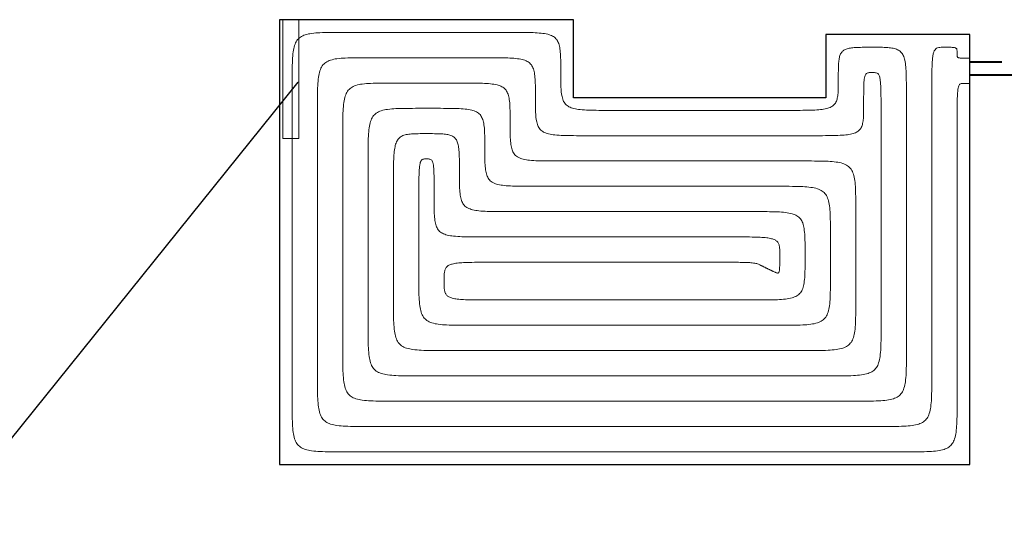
# Model space of a CAD drawing. Header units: millimetres. Extents: x 206445 to 335272, y 14092 to 100072.
# Tile 13 of 38: x 308956 to 312843, y 47021 to 48971. Entities that reach past the tile are written whole.
import ezdxf
from ezdxf import colors
from ezdxf.entities.mleader import LeaderData, LeaderLine
from ezdxf.lldxf.tags import DXFTag
from ezdxf.math import Vec2, Vec3

# ---------------------------------------------------------------- set-up
doc = ezdxf.new("R2010")
doc.units = ezdxf.units.MM
doc.linetypes.add('DASHED', pattern=[19.05, 12.7, -6.35])
for name, color, linetype, lineweight in [('__OPIS', 10, 'Continuous', 20), ('IS_Rys.pętli_o.p._Powrót', 251, 'DASH', 0), ('IS_Rys.pętli_o.p._Zasilanie', 76, 'SOLID', 0)]:
    doc.layers.add(name, color=color, linetype=linetype, lineweight=lineweight)
doc.layers.add('IS_Ogrzewanie_płaszczyznowe', color=7, linetype='SOLID', true_color=0x008000)
doc.layers.add('IS_Powrót', color=5, linetype='DASHED', lineweight=35, true_color=0x0000ff)
doc.layers.add('IS_Zasilanie', color=1, linetype='SOLID', lineweight=35, true_color=0xff0000)
doc.styles.add('STYL1', font='SIMPLEX.SHX', dxfattribs={"width": 0.8})
tags = doc.linetypes.add('DASH', pattern=[15, 10, -5]).pattern_tags.tags
tags[6:7] = [DXFTag(74, 4), DXFTag(75, 0), DXFTag(340, '0'), DXFTag(46, 0.0), DXFTag(50, 0.0), DXFTag(44, 0.0), DXFTag(45, 0.0)]
tags[4:5] = [DXFTag(74, 4), DXFTag(75, 0), DXFTag(340, '0'), DXFTag(46, 0.0), DXFTag(50, 0.0), DXFTag(44, 0.0), DXFTag(45, 0.0)]
tags = doc.linetypes.add('SOLID', pattern=[10, 10, 0]).pattern_tags.tags
tags[6:7] = [DXFTag(74, 4), DXFTag(75, 0), DXFTag(340, '0'), DXFTag(46, 0.0), DXFTag(50, 0.0), DXFTag(44, 0.0), DXFTag(45, 0.0)]
tags[4:5] = [DXFTag(74, 4), DXFTag(75, 0), DXFTag(340, '0'), DXFTag(46, 0.0), DXFTag(50, 0.0), DXFTag(44, 0.0), DXFTag(45, 0.0)]

msp = doc.modelspace()

# ---------------------------------------------------------------- linework, layer by layer
at = {"layer": '__OPIS'}
msp.add_lwpolyline([(309995, 48971.3), (310057.6, 48971.3), (310057.6, 48501.4), (309995, 48501.4)], close=True, dxfattribs=at)
at = {"layer": 'IS_Ogrzewanie_płaszczyznowe'}
for p, q in [((309981.4, 48971), (309981.4, 47213.8)), ((311141.9, 48971), (309981.4, 48971)), ((311141.9, 48662.9), (311141.9, 48971)), ((312706.7, 48912.3), (312137.9, 48912.3)), ((312137.9, 48912.3), (312137.9, 48662.9)), ((312706.7, 47213.8), (312706.7, 48912.3)), ((312137.9, 48662.9), (311141.9, 48662.9)), ((309981.4, 47213.8), (312706.7, 47213.8))]:
    msp.add_line(p, q, dxfattribs=at)
at = {"layer": 'IS_Powrót', "color": 4, "lineweight": 40, "ltscale": 10}
msp.add_line((312706.7, 48804.5), (313049.2, 48804.5), dxfattribs=at)
at = {"layer": 'IS_Rys.pętli_o.p._Powrót', "ltscale": 10}
for points, knots in [([(310031.4, 48721), (310031.4, 48737.6), (310031.4, 48767.7), (310032.1, 48808.8), (310034.6, 48841.9), (310039.6, 48868.1), (310048.8, 48888.7), (310063.6, 48903.6), (310084.2, 48912.7), (310110.5, 48917.8), (310143.6, 48920.2), (310184.6, 48921), (310214.8, 48921), (310231.4, 48921)], [0, 0, 0, 0, 4.973727, 9.047211, 12.320392, 14.919985, 17.03704, 18.970826, 21.087881, 23.687474, 26.960655, 31.034139, 36.007866, 36.007866, 36.007866, 36.007866]), ([(310231.4, 48921), (310236.5, 48921), (310255.7, 48921), (310295.9, 48921), (310356.9, 48921), (310432.9, 48921), (310517.7, 48921), (310605.6, 48921), (310690.4, 48921), (310766.4, 48921), (310827.4, 48921), (310867.6, 48921), (310886.8, 48921), (310891.9, 48921)], [0, 0, 0, 0, 1.538494, 5.756947, 12.059811, 19.85154, 28.536589, 37.519411, 46.20446, 53.996189, 60.299053, 64.517506, 66.056, 66.056, 66.056, 66.056]), ([(310891.9, 48921), (310908.5, 48921), (310938.7, 48921), (310979.7, 48920.4), (311012.7, 48918.5), (311038.8, 48914.7), (311059, 48907.9), (311074, 48896.7), (311083.6, 48880.7), (311088.7, 48860.2), (311091.2, 48834.6), (311092, 48802.9), (311091.9, 48779.7), (311091.9, 48766.9)], [0, 0, 0, 0, 4.973717, 9.046649, 12.314761, 14.890053, 16.924781, 18.650716, 20.382866, 22.41617, 24.94366, 28.081674, 31.912325, 31.912325, 31.912325, 31.912325]), ([(312187.9, 48737.6), (312187.9, 48747.9), (312187.8, 48766.7), (312188.4, 48792.3), (312190, 48813), (312193.4, 48829.4), (312199.6, 48842.3), (312209.7, 48851.5), (312223.5, 48857.2), (312241.1, 48860.3), (312263.3, 48861.8), (312290.9, 48862.3), (312311.2, 48862.3), (312322.3, 48862.3)], [0, 0, 0, 0, 3.100997, 5.64085, 7.682856, 9.309643, 10.649505, 11.903144, 13.307426, 15.049217, 17.248198, 19.986165, 23.329378, 23.329378, 23.329378, 23.329378]), ([(312322.3, 48862.3), (312333.4, 48862.3), (312353.7, 48862.3), (312381.4, 48861.6), (312403.7, 48859.1), (312421.8, 48853.8), (312435.9, 48844.1), (312445.4, 48829.1), (312451.2, 48809), (312454.6, 48783.1), (312456.2, 48750.1), (312456.7, 48709), (312456.7, 48678.9), (312456.7, 48662.3)], [0, 0, 0, 0, 3.343233, 6.082435, 8.292717, 10.087929, 11.664501, 13.312093, 15.317426, 17.884221, 21.15057, 25.22331, 30.197024, 30.197024, 30.197024, 30.197024]), ([(311091.9, 48766.9), (311091.9, 48754.2), (311091.9, 48730.9), (311092.7, 48699.3), (311095.1, 48673.7), (311100.3, 48653.2), (311109.8, 48637.1), (311124.9, 48626), (311145.1, 48619.2), (311171.1, 48615.3), (311204.2, 48613.5), (311245.2, 48612.9), (311275.4, 48612.9), (311291.9, 48612.9)], [0, 0, 0, 0, 3.830652, 6.968665, 9.496156, 11.52946, 13.26161, 14.987544, 17.022272, 19.597564, 22.865676, 26.938608, 31.912325, 31.912325, 31.912325, 31.912325]), ([(310031.4, 47463.8), (310031.4, 47473.6), (310031.4, 47510.1), (310031.4, 47586.6), (310031.4, 47702.8), (310031.4, 47847.3), (310031.4, 48008.8), (310031.4, 48176), (310031.4, 48337.5), (310031.4, 48482), (310031.4, 48598.2), (310031.4, 48674.7), (310031.4, 48711.2), (310031.4, 48721)], [0, 0, 0, 0, 2.927974, 10.956292, 22.951542, 37.780316, 54.309204, 71.404796, 87.933684, 102.762458, 114.757708, 122.786026, 125.714, 125.714, 125.714, 125.714]), ([(310231.4, 48521), (310231.4, 48537.6), (310231.4, 48567.7), (310232.1, 48608.8), (310234.6, 48641.9), (310239.6, 48668.1), (310248.8, 48688.7), (310263.6, 48703.6), (310284.2, 48712.7), (310310.5, 48717.8), (310343.6, 48720.2), (310384.6, 48721), (310414.8, 48721), (310431.4, 48721)], [0, 0, 0, 0, 4.973727, 9.047211, 12.320392, 14.919985, 17.03704, 18.970826, 21.087881, 23.687474, 26.960655, 31.034139, 36.007866, 36.007866, 36.007866, 36.007866]), ([(310431.4, 48721), (310433.4, 48721), (310441, 48721), (310456.8, 48721), (310480.9, 48721), (310510.9, 48721), (310544.3, 48721), (310579, 48721), (310612.5, 48721), (310642.4, 48721), (310666.5, 48721), (310682.3, 48721), (310689.9, 48721), (310691.9, 48721)], [0, 0, 0, 0, 0.606864, 2.270846, 4.757031, 7.830503, 11.256349, 14.799651, 18.225497, 21.298969, 23.785154, 25.449136, 26.056, 26.056, 26.056, 26.056]), ([(310691.9, 48721), (310708.5, 48721), (310738.7, 48721), (310779.7, 48720.4), (310812.7, 48718.5), (310838.8, 48714.7), (310859, 48707.9), (310874, 48696.7), (310883.6, 48680.7), (310888.7, 48660.2), (310891.2, 48634.6), (310892, 48602.9), (310891.9, 48579.7), (310891.9, 48566.9)], [0, 0, 0, 0, 4.973717, 9.046649, 12.314761, 14.890053, 16.924781, 18.650716, 20.382866, 22.41617, 24.94366, 28.081674, 31.912325, 31.912325, 31.912325, 31.912325]), ([(311987.9, 48612.9), (312004.4, 48612.9), (312034.6, 48612.9), (312075.6, 48613.4), (312108.6, 48614.9), (312134.5, 48618), (312154.5, 48623.4), (312169.5, 48632.1), (312179.3, 48645.2), (312184.7, 48662), (312187.1, 48682.8), (312187.9, 48708.5), (312187.9, 48727.3), (312187.9, 48737.6)], [0, 0, 0, 0, 4.973713, 9.046367, 12.311928, 14.874921, 16.866993, 18.478383, 19.980313, 21.658371, 23.711289, 26.252336, 29.353353, 29.353353, 29.353353, 29.353353]), ([(312681.7, 48719.5), (312679.7, 48719.5), (312675.9, 48719.5), (312670.4, 48718.7), (312665.7, 48715.4), (312662.5, 48709), (312660.3, 48699.3), (312658.8, 48685.2), (312657.7, 48665.8), (312657.1, 48640.1), (312656.8, 48607.2), (312656.7, 48566.2), (312656.7, 48536.1), (312656.7, 48519.5)], [0, 0, 0, 0, 0.621895, 1.141664, 1.639297, 2.279506, 3.226642, 4.604676, 6.516452, 9.056847, 12.317749, 16.389896, 21.3636, 21.3636, 21.3636, 21.3636]), ([(312706.7, 48719.5), (312706.5, 48719.5), (312705.8, 48719.5), (312704.3, 48719.5), (312702, 48719.5), (312699.1, 48719.5), (312695.9, 48719.5), (312692.6, 48719.5), (312689.4, 48719.5), (312686.5, 48719.5), (312684.2, 48719.5), (312682.7, 48719.5), (312681.9, 48719.5), (312681.7, 48719.5)], [0, 0, 0, 0, 0.058227, 0.217881, 0.456424, 0.751315, 1.080015, 1.419985, 1.748685, 2.043576, 2.282119, 2.441773, 2.5, 2.5, 2.5, 2.5]), ([(312456.7, 48662.3), (312456.7, 48654.5), (312456.7, 48625.5), (312456.7, 48564.8), (312456.7, 48472.5), (312456.7, 48357.7), (312456.7, 48229.5), (312456.7, 48096.7), (312456.7, 47968.4), (312456.7, 47853.6), (312456.7, 47761.4), (312456.7, 47700.6), (312456.7, 47671.6), (312456.7, 47663.8)], [0, 0, 0, 0, 2.325489, 8.70183, 18.228834, 30.006311, 43.134072, 56.711928, 69.839689, 81.617166, 91.14417, 97.520511, 99.846, 99.846, 99.846, 99.846]), ([(311291.9, 48612.9), (311297.3, 48612.9), (311317.6, 48612.9), (311359.9, 48612.9), (311424.2, 48612.9), (311504.2, 48612.9), (311593.6, 48612.9), (311686.2, 48612.9), (311775.6, 48612.9), (311855.6, 48612.9), (311919.9, 48612.9), (311962.2, 48612.9), (311982.5, 48612.9), (311987.9, 48612.9)], [0, 0, 0, 0, 1.620874, 6.065205, 12.705559, 20.9145, 30.064594, 39.528406, 48.6785, 56.887441, 63.527795, 67.972126, 69.593, 69.593, 69.593, 69.593]), ([(310891.9, 48566.9), (310891.9, 48554.2), (310891.9, 48530.9), (310892.7, 48499.3), (310895.1, 48473.7), (310900.3, 48453.2), (310909.8, 48437.1), (310924.9, 48426), (310945.1, 48419.2), (310971.1, 48415.3), (311004.2, 48413.5), (311045.2, 48412.9), (311075.4, 48412.9), (311091.9, 48412.9)], [0, 0, 0, 0, 3.830652, 6.968665, 9.496156, 11.52946, 13.26161, 14.987544, 17.022272, 19.597564, 22.865676, 26.938608, 31.912325, 31.912325, 31.912325, 31.912325]), ([(310231.4, 47663.8), (310231.4, 47670.5), (310231.4, 47695.4), (310231.4, 47747.6), (310231.4, 47826.8), (310231.4, 47925.3), (310231.4, 48035.4), (310231.4, 48149.4), (310231.4, 48259.5), (310231.4, 48358), (310231.4, 48437.3), (310231.4, 48489.4), (310231.4, 48514.3), (310231.4, 48521)], [0, 0, 0, 0, 1.996344, 7.470191, 15.648762, 25.759279, 37.028963, 48.685037, 59.954721, 70.065238, 78.243809, 83.717656, 85.714, 85.714, 85.714, 85.714]), ([(310431.4, 48321), (310431.4, 48337.6), (310431.4, 48367.7), (310431.9, 48408.7), (310433.4, 48441.7), (310436.7, 48467.7), (310442.3, 48487.7), (310451.5, 48502.7), (310465.2, 48512.5), (310482.7, 48517.8), (310504.4, 48520.2), (310531.2, 48521), (310550.9, 48521), (310561.7, 48521)], [0, 0, 0, 0, 4.973714, 9.046416, 12.312422, 14.87756, 16.877125, 18.50904, 20.053527, 21.798653, 23.941779, 26.596446, 29.836352, 29.836352, 29.836352, 29.836352]), ([(310561.7, 48521), (310572.5, 48521), (310592.1, 48521), (310618.9, 48520.4), (310640.5, 48518.5), (310657.7, 48514.6), (310671.2, 48507.3), (310680.8, 48495.8), (310686.6, 48480.1), (310689.9, 48460), (310691.5, 48434.6), (310691.9, 48402.9), (310691.9, 48379.7), (310691.9, 48366.9)], [0, 0, 0, 0, 3.239891, 5.893711, 8.029086, 9.737802, 11.167361, 12.546661, 14.133066, 16.12213, 18.640321, 21.77732, 25.607955, 25.607955, 25.607955, 25.607955]), ([(312656.7, 48519.5), (312656.7, 48511.3), (312656.7, 48480.6), (312656.7, 48416.4), (312656.7, 48318.8), (312656.7, 48197.5), (312656.7, 48061.8), (312656.7, 47921.5), (312656.7, 47785.8), (312656.7, 47664.5), (312656.7, 47566.9), (312656.7, 47502.7), (312656.7, 47472), (312656.7, 47463.8)], [0, 0, 0, 0, 2.458666, 9.200168, 19.272766, 31.724718, 45.604282, 59.959718, 73.839282, 86.291234, 96.363832, 103.105334, 105.564, 105.564, 105.564, 105.564]), ([(311091.9, 48412.9), (311099.4, 48412.9), (311127.5, 48412.9), (311186.2, 48412.9), (311275.3, 48412.9), (311386.2, 48412.9), (311510.2, 48412.9), (311638.5, 48412.9), (311762.4, 48412.9), (311873.3, 48412.9), (311962.5, 48412.9), (312021.2, 48412.9), (312049.2, 48412.9), (312056.7, 48412.9)], [0, 0, 0, 0, 2.247092, 8.408475, 17.614305, 28.994741, 41.67994, 54.80006, 67.485259, 78.865695, 88.071525, 94.232908, 96.48, 96.48, 96.48, 96.48]), ([(312056.7, 48412.9), (312073.3, 48412.9), (312103.5, 48412.9), (312144.5, 48412.2), (312177.6, 48409.7), (312203.9, 48404.6), (312224.5, 48395.5), (312239.4, 48380.6), (312248.5, 48360.1), (312253.6, 48333.8), (312256, 48300.7), (312256.8, 48259.6), (312256.7, 48229.5), (312256.7, 48212.9)], [0, 0, 0, 0, 4.973727, 9.047211, 12.320392, 14.919985, 17.03704, 18.970826, 21.087881, 23.687474, 26.960655, 31.034139, 36.007866, 36.007866, 36.007866, 36.007866]), ([(310691.9, 48366.9), (310691.9, 48354.2), (310691.9, 48330.9), (310692.7, 48299.3), (310695.1, 48273.7), (310700.3, 48253.2), (310709.8, 48237.1), (310724.9, 48226), (310745.1, 48219.2), (310771.1, 48215.3), (310804.2, 48213.5), (310845.2, 48212.9), (310875.4, 48212.9), (310891.9, 48212.9)], [0, 0, 0, 0, 3.830652, 6.968665, 9.496156, 11.52946, 13.26161, 14.987544, 17.022272, 19.597564, 22.865676, 26.938608, 31.912325, 31.912325, 31.912325, 31.912325]), ([(310431.4, 47863.8), (310431.4, 47867.4), (310431.4, 47880.7), (310431.4, 47908.5), (310431.4, 47950.7), (310431.4, 48003.3), (310431.4, 48062), (310431.4, 48122.8), (310431.4, 48181.5), (310431.4, 48234.1), (310431.4, 48276.3), (310431.4, 48304.1), (310431.4, 48317.4), (310431.4, 48321)], [0, 0, 0, 0, 1.064714, 3.98409, 8.345982, 13.738242, 19.748723, 25.965277, 31.975758, 37.368018, 41.72991, 44.649286, 45.714, 45.714, 45.714, 45.714]), ([(310891.9, 48212.9), (310899.4, 48212.9), (310927.5, 48212.9), (310986.2, 48212.9), (311075.3, 48212.9), (311186.2, 48212.9), (311310.2, 48212.9), (311438.5, 48212.9), (311562.4, 48212.9), (311673.3, 48212.9), (311762.5, 48212.9), (311821.2, 48212.9), (311849.2, 48212.9), (311856.7, 48212.9)], [0, 0, 0, 0, 2.247092, 8.408475, 17.614305, 28.994741, 41.67994, 54.80006, 67.485259, 78.865695, 88.071525, 94.232908, 96.48, 96.48, 96.48, 96.48]), ([(311856.7, 48212.9), (311873.3, 48212.9), (311903.5, 48212.9), (311944.5, 48212.3), (311977.6, 48210.1), (312003.7, 48205.7), (312024.1, 48197.9), (312039.1, 48185.1), (312048.4, 48167), (312053.5, 48143.9), (312056, 48115), (312056.8, 48079.2), (312056.7, 48052.8), (312056.7, 48038.4)], [0, 0, 0, 0, 4.973721, 9.046882, 12.317093, 14.902471, 16.971673, 18.786529, 20.687473, 22.972259, 25.832082, 29.387281, 33.727734, 33.727734, 33.727734, 33.727734]), ([(312256.7, 48212.9), (312256.7, 48210.2), (312256.7, 48200.1), (312256.7, 48178.8), (312256.7, 48146.6), (312256.7, 48106.4), (312256.7, 48061.6), (312256.7, 48015.2), (312256.7, 47970.3), (312256.7, 47930.2), (312256.7, 47897.9), (312256.7, 47876.7), (312256.7, 47866.5), (312256.7, 47863.8)], [0, 0, 0, 0, 0.813011, 3.042233, 6.372953, 10.490458, 15.080034, 19.826966, 24.416542, 28.534047, 31.864767, 34.093989, 34.907, 34.907, 34.907, 34.907]), ([(310631.4, 47938.4), (310631.4, 47944.5), (310631.3, 47955.8), (310632.1, 47971.2), (310634.7, 47983.9), (310640.5, 47994.4), (310650.8, 48001.9), (310665.3, 48006.7), (310684.9, 48009.9), (310710.7, 48011.7), (310743.6, 48012.6), (310784.6, 48012.9), (310814.8, 48012.9), (310831.4, 48012.9)], [0, 0, 0, 0, 1.853636, 3.374856, 4.623128, 5.720741, 6.880894, 8.340157, 10.278829, 12.826711, 16.089153, 20.161468, 25.135175, 25.135175, 25.135175, 25.135175]), ([(310831.4, 48012.9), (310837.8, 48012.9), (310861.8, 48012.9), (310912, 48012.9), (310988.3, 48012.9), (311083.1, 48012.9), (311189.2, 48012.9), (311298.9, 48012.9), (311405, 48012.9), (311499.8, 48012.9), (311576.1, 48012.9), (311626.3, 48012.9), (311650.3, 48012.9), (311656.7, 48012.9)], [0, 0, 0, 0, 1.922326, 7.19322, 15.068556, 24.804207, 35.656048, 46.879952, 57.731793, 67.467444, 75.34278, 80.613674, 82.536, 82.536, 82.536, 82.536]), ([(311656.7, 48012.9), (311673.3, 48012.9), (311703.5, 48012.9), (311744.7, 48012.9), (311778, 48012.7), (311804.4, 48012.4), (311825, 48011.9), (311840.8, 48011.1), (311852.7, 48010), (311861.8, 48008.5), (311869.1, 48006.4), (311875.5, 48003.7), (311879.6, 48001.7), (311881.7, 48000.6)], [0, 0, 0, 0, 4.975582, 9.060862, 12.357302, 14.966465, 16.990162, 18.530763, 19.691825, 20.57901, 21.300378, 21.963423, 22.669473, 22.669473, 22.669473, 22.669473]), ([(312056.7, 48038.4), (312056.7, 48023.9), (312056.8, 47997.6), (312056, 47961.7), (312053.5, 47932.8), (312048.4, 47909.8), (312039.1, 47891.6), (312024.1, 47878.8), (312003.7, 47871), (311977.6, 47866.6), (311944.5, 47864.5), (311903.5, 47863.8), (311873.3, 47863.8), (311856.7, 47863.8)], [0, 0, 0, 0, 4.340453, 7.895652, 10.755476, 13.040261, 14.941205, 16.756062, 18.825263, 21.410641, 24.680852, 28.754013, 33.727734, 33.727734, 33.727734, 33.727734]), ([(311881.7, 48000.6), (311881.9, 48000.5), (311882.7, 48000.2), (311884.2, 47999.4), (311886.5, 47998.3), (311889.4, 47996.9), (311892.6, 47995.3), (311895.9, 47993.7), (311899.1, 47992.1), (311902, 47990.7), (311904.3, 47989.6), (311905.8, 47988.8), (311906.5, 47988.5), (311906.7, 47988.4)], [0, 0, 0, 0, 0.064859, 0.242699, 0.508413, 0.836894, 1.203035, 1.58173, 1.947871, 2.276352, 2.542066, 2.719906, 2.784765, 2.784765, 2.784765, 2.784765]), ([(310831.4, 47863.8), (310814.8, 47863.8), (310784.6, 47863.8), (310743.6, 47864.1), (310710.7, 47865), (310684.9, 47866.9), (310665.3, 47870), (310650.8, 47874.8), (310640.5, 47882.3), (310634.7, 47892.8), (310632.1, 47905.5), (310631.3, 47920.9), (310631.4, 47932.2), (310631.4, 47938.4)], [0, 0, 0, 0, 4.973707, 9.046022, 12.308464, 14.856346, 16.795018, 18.254281, 19.414434, 20.512047, 21.760319, 23.281539, 25.135175, 25.135175, 25.135175, 25.135175]), ([(310631.4, 47663.8), (310614.8, 47663.8), (310584.6, 47663.8), (310543.6, 47664.6), (310510.5, 47667), (310484.2, 47672.1), (310463.6, 47681.2), (310448.8, 47696.1), (310439.6, 47716.7), (310434.6, 47742.9), (310432.1, 47776), (310431.4, 47817.1), (310431.4, 47847.3), (310431.4, 47863.8)], [0, 0, 0, 0, 4.973727, 9.047211, 12.320392, 14.919985, 17.03704, 18.970826, 21.087881, 23.687474, 26.960655, 31.034139, 36.007866, 36.007866, 36.007866, 36.007866]), ([(311856.7, 47863.8), (311848.8, 47863.8), (311819, 47863.8), (311756.6, 47863.8), (311661.8, 47863.8), (311544, 47863.8), (311412.2, 47863.8), (311275.9, 47863.8), (311144.1, 47863.8), (311026.3, 47863.8), (310931.5, 47863.8), (310869.1, 47863.8), (310839.3, 47863.8), (310831.4, 47863.8)], [0, 0, 0, 0, 2.388141, 8.93627, 18.719946, 30.814726, 44.296168, 58.239832, 71.721274, 83.816054, 93.59973, 100.147859, 102.536, 102.536, 102.536, 102.536]), ([(312256.7, 47863.8), (312256.7, 47847.3), (312256.8, 47817.1), (312256, 47776), (312253.6, 47742.9), (312248.5, 47716.7), (312239.4, 47696.1), (312224.5, 47681.2), (312203.9, 47672.1), (312177.6, 47667), (312144.5, 47664.6), (312103.5, 47663.8), (312073.3, 47663.8), (312056.7, 47663.8)], [0, 0, 0, 0, 4.973727, 9.047211, 12.320392, 14.919985, 17.03704, 18.970826, 21.087881, 23.687474, 26.960655, 31.034139, 36.007866, 36.007866, 36.007866, 36.007866]), ([(310431.4, 47463.8), (310414.8, 47463.8), (310384.6, 47463.8), (310343.6, 47464.6), (310310.5, 47467), (310284.2, 47472.1), (310263.6, 47481.2), (310248.8, 47496.1), (310239.6, 47516.7), (310234.6, 47542.9), (310232.1, 47576), (310231.4, 47617.1), (310231.4, 47647.3), (310231.4, 47663.8)], [0, 0, 0, 0, 4.973727, 9.047211, 12.320392, 14.919985, 17.03704, 18.970826, 21.087881, 23.687474, 26.960655, 31.034139, 36.007866, 36.007866, 36.007866, 36.007866]), ([(312056.7, 47663.8), (312045.7, 47663.8), (312004.3, 47663.8), (311917.5, 47663.8), (311785.8, 47663.8), (311622, 47663.8), (311438.8, 47663.8), (311249.3, 47663.8), (311066.2, 47663.8), (310902.3, 47663.8), (310770.6, 47663.8), (310683.8, 47663.8), (310642.4, 47663.8), (310631.4, 47663.8)], [0, 0, 0, 0, 3.319772, 12.422371, 26.022726, 42.835763, 61.576409, 80.959591, 99.700237, 116.513274, 130.113629, 139.216228, 142.536, 142.536, 142.536, 142.536]), ([(312456.7, 47663.8), (312456.7, 47647.3), (312456.8, 47617.1), (312456, 47576), (312453.6, 47542.9), (312448.5, 47516.7), (312439.4, 47496.1), (312424.5, 47481.2), (312403.9, 47472.1), (312377.6, 47467), (312344.5, 47464.6), (312303.5, 47463.8), (312273.3, 47463.8), (312256.7, 47463.8)], [0, 0, 0, 0, 4.973727, 9.047211, 12.320392, 14.919985, 17.03704, 18.970826, 21.087881, 23.687474, 26.960655, 31.034139, 36.007866, 36.007866, 36.007866, 36.007866]), ([(310231.4, 47263.8), (310214.8, 47263.8), (310184.6, 47263.8), (310143.6, 47264.6), (310110.5, 47267), (310084.2, 47272.1), (310063.6, 47281.2), (310048.8, 47296.1), (310039.6, 47316.7), (310034.6, 47342.9), (310032.1, 47376), (310031.4, 47417.1), (310031.4, 47447.3), (310031.4, 47463.8)], [0, 0, 0, 0, 4.973727, 9.047211, 12.320392, 14.919985, 17.03704, 18.970826, 21.087881, 23.687474, 26.960655, 31.034139, 36.007866, 36.007866, 36.007866, 36.007866]), ([(312256.7, 47463.8), (312242.6, 47463.8), (312189.5, 47463.8), (312078.4, 47463.8), (311909.8, 47463.8), (311699.9, 47463.8), (311465.4, 47463.8), (311222.7, 47463.8), (310988.2, 47463.8), (310778.3, 47463.8), (310609.7, 47463.8), (310498.6, 47463.8), (310445.5, 47463.8), (310431.4, 47463.8)], [0, 0, 0, 0, 4.251402, 15.908472, 33.325506, 54.856799, 78.856649, 103.679351, 127.679201, 149.210494, 166.627528, 178.284598, 182.536, 182.536, 182.536, 182.536]), ([(312656.7, 47463.8), (312656.7, 47447.3), (312656.8, 47417.1), (312656, 47376), (312653.6, 47342.9), (312648.5, 47316.7), (312639.4, 47296.1), (312624.5, 47281.2), (312603.9, 47272.1), (312577.6, 47267), (312544.5, 47264.6), (312503.5, 47263.8), (312473.3, 47263.8), (312456.7, 47263.8)], [0, 0, 0, 0, 4.973727, 9.047211, 12.320392, 14.919985, 17.03704, 18.970826, 21.087881, 23.687474, 26.960655, 31.034139, 36.007866, 36.007866, 36.007866, 36.007866]), ([(312456.7, 47263.8), (312439.5, 47263.8), (312374.8, 47263.8), (312239.4, 47263.8), (312033.7, 47263.8), (311777.9, 47263.8), (311492, 47263.8), (311196.1, 47263.8), (310910.2, 47263.8), (310654.4, 47263.8), (310448.7, 47263.8), (310313.3, 47263.8), (310248.6, 47263.8), (310231.4, 47263.8)], [0, 0, 0, 0, 5.183032, 19.394573, 40.628285, 66.877836, 96.13689, 126.39911, 155.658164, 181.907715, 203.141427, 217.352968, 222.536, 222.536, 222.536, 222.536])]:
    msp.add_open_spline(points, degree=3, knots=knots, dxfattribs=at)
at = {"layer": 'IS_Rys.pętli_o.p._Zasilanie', "ltscale": 10}
for points, knots in [([(312606.7, 48862.3), (312602.6, 48862.3), (312595, 48862.3), (312584.6, 48861.5), (312575.7, 48858.8), (312568.7, 48852.5), (312564, 48842.4), (312560.8, 48828.2), (312558.8, 48808.7), (312557.5, 48783), (312556.9, 48750), (312556.7, 48709), (312556.7, 48678.9), (312556.7, 48662.3)], [0, 0, 0, 0, 1.243517, 2.266968, 3.130694, 3.974586, 5.007917, 6.417394, 8.339442, 10.882687, 14.144174, 18.216386, 23.190091, 23.190091, 23.190091, 23.190091]), ([(312656.7, 48840.9), (312656.7, 48842.7), (312656.7, 48845.9), (312656.5, 48850.3), (312655.9, 48853.9), (312654.5, 48856.9), (312651.9, 48859.1), (312648.3, 48860.5), (312643.4, 48861.4), (312636.9, 48862), (312628.7, 48862.2), (312618.4, 48862.3), (312610.9, 48862.3), (312606.7, 48862.3)], [0, 0, 0, 0, 0.532448, 0.969162, 1.325443, 1.630763, 1.937754, 2.309624, 2.796695, 3.434339, 4.250089, 5.268183, 6.51161, 6.51161, 6.51161, 6.51161]), ([(312681.7, 48819.5), (312679.7, 48819.5), (312675.9, 48819.5), (312670.8, 48819.6), (312666.6, 48819.8), (312663.4, 48820.4), (312660.8, 48821.3), (312658.9, 48822.9), (312657.8, 48825.1), (312657.1, 48827.9), (312656.8, 48831.5), (312656.7, 48835.9), (312656.7, 48839.1), (312656.7, 48840.9)], [0, 0, 0, 0, 0.621715, 1.130855, 1.539588, 1.86255, 2.120485, 2.345523, 2.579747, 2.860337, 3.211215, 3.647335, 4.179773, 4.179773, 4.179773, 4.179773]), ([(310131.4, 48621), (310131.4, 48637.6), (310131.4, 48667.7), (310132.1, 48708.8), (310134.6, 48741.9), (310139.6, 48768.1), (310148.8, 48788.7), (310163.6, 48803.6), (310184.2, 48812.7), (310210.5, 48817.8), (310243.6, 48820.2), (310284.6, 48821), (310314.8, 48821), (310331.4, 48821)], [0, 0, 0, 0, 4.973727, 9.047211, 12.320392, 14.919985, 17.03704, 18.970826, 21.087881, 23.687474, 26.960655, 31.034139, 36.007866, 36.007866, 36.007866, 36.007866]), ([(310331.4, 48821), (310334.9, 48821), (310348.3, 48821), (310376.4, 48821), (310418.9, 48821), (310471.9, 48821), (310531, 48821), (310592.3, 48821), (310651.4, 48821), (310704.4, 48821), (310746.9, 48821), (310775, 48821), (310788.4, 48821), (310791.9, 48821)], [0, 0, 0, 0, 1.072679, 4.013896, 8.408421, 13.841022, 19.896469, 26.159531, 32.214978, 37.647579, 42.042104, 44.983321, 46.056, 46.056, 46.056, 46.056]), ([(310791.9, 48821), (310808.5, 48821), (310838.7, 48821), (310879.7, 48820.4), (310912.7, 48818.5), (310938.8, 48814.7), (310959, 48807.9), (310974, 48796.7), (310983.6, 48780.7), (310988.7, 48760.2), (310991.2, 48734.6), (310992, 48702.9), (310991.9, 48679.7), (310991.9, 48666.9)], [0, 0, 0, 0, 4.973717, 9.046649, 12.314761, 14.890053, 16.924781, 18.650716, 20.382866, 22.41617, 24.94366, 28.081674, 31.912325, 31.912325, 31.912325, 31.912325]), ([(312706.7, 48819.5), (312706.5, 48819.5), (312705.8, 48819.5), (312704.3, 48819.5), (312702, 48819.5), (312699.1, 48819.5), (312695.9, 48819.5), (312692.6, 48819.5), (312689.4, 48819.5), (312686.5, 48819.5), (312684.2, 48819.5), (312682.7, 48819.5), (312681.9, 48819.5), (312681.7, 48819.5)], [0, 0, 0, 0, 0.058227, 0.217881, 0.456424, 0.751315, 1.080015, 1.419985, 1.748685, 2.043576, 2.282119, 2.441773, 2.5, 2.5, 2.5, 2.5]), ([(312287.9, 48637.6), (312287.9, 48647.9), (312287.9, 48666.7), (312288, 48692.3), (312288.4, 48712.8), (312289.3, 48728.9), (312290.7, 48741.1), (312292.9, 48750), (312296.2, 48756.3), (312301, 48760.2), (312307.1, 48761.8), (312314.2, 48762.3), (312319.4, 48762.3), (312322.3, 48762.3)], [0, 0, 0, 0, 3.100981, 5.639915, 7.673478, 9.259649, 10.459871, 11.344317, 12.003518, 12.561483, 13.150439, 13.854617, 14.711016, 14.711016, 14.711016, 14.711016]), ([(312322.3, 48762.3), (312325.2, 48762.3), (312330.4, 48762.3), (312337.7, 48761.5), (312344.1, 48758.5), (312348.7, 48752.1), (312351.8, 48742.2), (312353.9, 48728.1), (312355.3, 48708.7), (312356.2, 48683), (312356.6, 48650), (312356.7, 48609), (312356.7, 48578.9), (312356.7, 48562.3)], [0, 0, 0, 0, 0.856479, 1.565444, 2.19528, 2.902581, 3.876296, 5.263808, 7.178662, 9.71991, 12.980987, 17.053153, 22.026858, 22.026858, 22.026858, 22.026858]), ([(310991.9, 48666.9), (310991.9, 48654.2), (310991.9, 48630.9), (310992.7, 48599.3), (310995.1, 48573.7), (311000.3, 48553.2), (311009.8, 48537.1), (311024.9, 48526), (311045.1, 48519.2), (311071.1, 48515.3), (311104.2, 48513.5), (311145.2, 48512.9), (311175.4, 48512.9), (311191.9, 48512.9)], [0, 0, 0, 0, 3.830652, 6.968665, 9.496156, 11.52946, 13.26161, 14.987544, 17.022272, 19.597564, 22.865676, 26.938608, 31.912325, 31.912325, 31.912325, 31.912325]), ([(312087.9, 48512.9), (312104.4, 48512.9), (312134.6, 48512.9), (312175.6, 48513.4), (312208.6, 48514.9), (312234.5, 48518), (312254.5, 48523.4), (312269.5, 48532.1), (312279.3, 48545.2), (312284.7, 48562), (312287.1, 48582.8), (312287.9, 48608.5), (312287.9, 48627.3), (312287.9, 48637.6)], [0, 0, 0, 0, 4.973713, 9.046367, 12.311928, 14.874921, 16.866993, 18.478383, 19.980313, 21.658371, 23.711289, 26.252336, 29.353353, 29.353353, 29.353353, 29.353353]), ([(312556.7, 48662.3), (312556.7, 48653.8), (312556.7, 48621.9), (312556.7, 48555), (312556.7, 48453.5), (312556.7, 48327.2), (312556.7, 48186.1), (312556.7, 48040), (312556.7, 47898.9), (312556.7, 47772.6), (312556.7, 47671.1), (312556.7, 47604.3), (312556.7, 47572.4), (312556.7, 47563.8)], [0, 0, 0, 0, 2.558397, 9.573355, 20.054529, 33.01157, 47.454132, 62.391868, 76.83443, 89.791471, 100.272645, 107.287603, 109.846, 109.846, 109.846, 109.846]), ([(310131.4, 47563.8), (310131.4, 47572), (310131.4, 47602.8), (310131.4, 47667.1), (310131.4, 47764.8), (310131.4, 47886.3), (310131.4, 48022.1), (310131.4, 48162.7), (310131.4, 48298.5), (310131.4, 48420), (310131.4, 48517.7), (310131.4, 48582.1), (310131.4, 48612.8), (310131.4, 48621)], [0, 0, 0, 0, 2.462159, 9.213241, 19.300152, 31.769797, 45.669083, 60.044917, 73.944203, 86.413848, 96.500759, 103.251841, 105.714, 105.714, 105.714, 105.714]), ([(310331.4, 48421), (310331.4, 48437.6), (310331.4, 48467.7), (310332.1, 48508.8), (310334.6, 48541.9), (310339.6, 48568.1), (310348.8, 48588.7), (310363.6, 48603.6), (310384.2, 48612.7), (310410.5, 48617.8), (310443.6, 48620.2), (310484.6, 48621), (310514.8, 48621), (310531.4, 48621)], [0, 0, 0, 0, 4.973727, 9.047211, 12.320392, 14.919985, 17.03704, 18.970826, 21.087881, 23.687474, 26.960655, 31.034139, 36.007866, 36.007866, 36.007866, 36.007866]), ([(310531.4, 48621), (310531.8, 48621), (310533.6, 48621), (310537.3, 48621), (310542.9, 48621), (310549.8, 48621), (310557.6, 48621), (310565.7, 48621), (310573.5, 48621), (310580.4, 48621), (310586, 48621), (310589.7, 48621), (310591.5, 48621), (310591.9, 48621)], [0, 0, 0, 0, 0.141049, 0.527796, 1.105641, 1.819985, 2.616228, 3.439772, 4.236015, 4.950359, 5.528204, 5.914951, 6.056, 6.056, 6.056, 6.056]), ([(310591.9, 48621), (310608.5, 48621), (310638.7, 48621), (310679.7, 48620.4), (310712.7, 48618.5), (310738.8, 48614.7), (310759, 48607.9), (310774, 48596.7), (310783.6, 48580.7), (310788.7, 48560.2), (310791.2, 48534.6), (310792, 48502.9), (310791.9, 48479.7), (310791.9, 48466.9)], [0, 0, 0, 0, 4.973717, 9.046649, 12.314761, 14.890053, 16.924781, 18.650716, 20.382866, 22.41617, 24.94366, 28.081674, 31.912325, 31.912325, 31.912325, 31.912325]), ([(312356.7, 48562.3), (312356.7, 48556.1), (312356.7, 48532.9), (312356.7, 48484.3), (312356.7, 48410.5), (312356.7, 48318.7), (312356.7, 48216.2), (312356.7, 48110), (312356.7, 48007.4), (312356.7, 47915.6), (312356.7, 47841.8), (312356.7, 47793.2), (312356.7, 47770), (312356.7, 47763.8)], [0, 0, 0, 0, 1.859674, 6.95878, 14.577444, 23.995793, 34.493952, 45.352048, 55.850207, 65.268556, 72.88722, 77.986326, 79.846, 79.846, 79.846, 79.846]), ([(311191.9, 48512.9), (311198.9, 48512.9), (311224.9, 48512.9), (311279.4, 48512.9), (311362.2, 48512.9), (311465.2, 48512.9), (311580.3, 48512.9), (311699.5, 48512.9), (311814.6, 48512.9), (311917.6, 48512.9), (312000.4, 48512.9), (312054.9, 48512.9), (312080.9, 48512.9), (312087.9, 48512.9)], [0, 0, 0, 0, 2.086689, 7.808255, 16.356949, 26.925019, 38.704715, 50.888285, 62.667981, 73.236051, 81.784745, 87.506311, 89.593, 89.593, 89.593, 89.593]), ([(310791.9, 48466.9), (310791.9, 48454.2), (310791.9, 48430.9), (310792.7, 48399.3), (310795.1, 48373.7), (310800.3, 48353.2), (310809.8, 48337.1), (310824.9, 48326), (310845.1, 48319.2), (310871.1, 48315.3), (310904.2, 48313.5), (310945.2, 48312.9), (310975.4, 48312.9), (310991.9, 48312.9)], [0, 0, 0, 0, 3.830652, 6.968665, 9.496156, 11.52946, 13.26161, 14.987544, 17.022272, 19.597564, 22.865676, 26.938608, 31.912325, 31.912325, 31.912325, 31.912325]), ([(310331.4, 47763.8), (310331.4, 47768.9), (310331.4, 47788), (310331.4, 47828), (310331.4, 47888.7), (310331.4, 47964.3), (310331.4, 48048.7), (310331.4, 48136.1), (310331.4, 48220.5), (310331.4, 48296.1), (310331.4, 48356.8), (310331.4, 48396.8), (310331.4, 48415.9), (310331.4, 48421)], [0, 0, 0, 0, 1.530529, 5.72714, 11.997372, 19.74876, 28.388843, 37.325157, 45.96524, 53.716628, 59.98686, 64.183471, 65.714, 65.714, 65.714, 65.714]), ([(310531.4, 48221), (310531.4, 48237.6), (310531.4, 48267.7), (310531.5, 48308.7), (310531.9, 48341.6), (310532.6, 48367.3), (310533.8, 48386.8), (310535.7, 48400.9), (310538.4, 48410.6), (310542.4, 48417.1), (310548, 48420.2), (310554.6, 48421), (310559.1, 48421), (310561.7, 48421)], [0, 0, 0, 0, 4.973705, 9.045862, 12.306855, 14.847693, 16.761072, 18.144048, 19.105109, 19.781071, 20.351353, 20.976781, 21.72995, 21.72995, 21.72995, 21.72995]), ([(310561.7, 48421), (310564.2, 48421), (310568.7, 48421), (310575.1, 48420.4), (310580.6, 48418.2), (310584.8, 48413.2), (310587.5, 48405.6), (310589.5, 48394.7), (310590.7, 48379.7), (310591.5, 48359.9), (310591.8, 48334.5), (310591.9, 48302.9), (310591.9, 48279.7), (310591.9, 48266.9)], [0, 0, 0, 0, 0.753108, 1.374927, 1.915353, 2.490828, 3.253609, 4.326896, 5.803188, 7.760815, 10.272502, 13.408792, 17.239415, 17.239415, 17.239415, 17.239415]), ([(310991.9, 48312.9), (310999.4, 48312.9), (311027.5, 48312.9), (311086.2, 48312.9), (311175.3, 48312.9), (311286.2, 48312.9), (311410.2, 48312.9), (311538.5, 48312.9), (311662.4, 48312.9), (311773.3, 48312.9), (311862.5, 48312.9), (311921.2, 48312.9), (311949.2, 48312.9), (311956.7, 48312.9)], [0, 0, 0, 0, 2.247092, 8.408475, 17.614305, 28.994741, 41.67994, 54.80006, 67.485259, 78.865695, 88.071525, 94.232908, 96.48, 96.48, 96.48, 96.48]), ([(311956.7, 48312.9), (311973.3, 48312.9), (312003.5, 48312.9), (312044.5, 48312.2), (312077.6, 48309.7), (312103.9, 48304.6), (312124.5, 48295.5), (312139.4, 48280.6), (312148.5, 48260.1), (312153.6, 48233.8), (312156, 48200.7), (312156.8, 48159.6), (312156.7, 48129.5), (312156.7, 48112.9)], [0, 0, 0, 0, 4.973727, 9.047211, 12.320392, 14.919985, 17.03704, 18.970826, 21.087881, 23.687474, 26.960655, 31.034139, 36.007866, 36.007866, 36.007866, 36.007866]), ([(310591.9, 48266.9), (310591.9, 48254.2), (310591.9, 48230.9), (310592.7, 48199.3), (310595.1, 48173.7), (310600.3, 48153.2), (310609.8, 48137.1), (310624.9, 48126), (310645.1, 48119.2), (310671.1, 48115.3), (310704.2, 48113.5), (310745.2, 48112.9), (310775.4, 48112.9), (310791.9, 48112.9)], [0, 0, 0, 0, 3.830652, 6.968665, 9.496156, 11.52946, 13.26161, 14.987544, 17.022272, 19.597564, 22.865676, 26.938608, 31.912325, 31.912325, 31.912325, 31.912325]), ([(310531.4, 47963.8), (310531.4, 47965.8), (310531.4, 47973.3), (310531.4, 47988.9), (310531.4, 48012.7), (310531.4, 48042.3), (310531.4, 48075.3), (310531.4, 48109.5), (310531.4, 48142.5), (310531.4, 48172.1), (310531.4, 48195.9), (310531.4, 48211.5), (310531.4, 48219), (310531.4, 48221)], [0, 0, 0, 0, 0.598899, 2.24104, 4.694592, 7.727724, 11.108603, 14.605397, 17.986276, 21.019408, 23.47296, 25.115101, 25.714, 25.714, 25.714, 25.714]), ([(310791.9, 48112.9), (310799.4, 48112.9), (310827.5, 48112.9), (310886.2, 48112.9), (310975.3, 48112.9), (311086.2, 48112.9), (311210.2, 48112.9), (311338.5, 48112.9), (311462.4, 48112.9), (311573.3, 48112.9), (311662.5, 48112.9), (311721.2, 48112.9), (311749.2, 48112.9), (311756.7, 48112.9)], [0, 0, 0, 0, 2.247092, 8.408475, 17.614305, 28.994741, 41.67994, 54.80006, 67.485259, 78.865695, 88.071525, 94.232908, 96.48, 96.48, 96.48, 96.48]), ([(311756.7, 48112.9), (311773.3, 48112.9), (311803.5, 48112.9), (311844.5, 48112.6), (311877.4, 48111.7), (311903.2, 48109.9), (311922.8, 48106.7), (311937.3, 48101.9), (311947.6, 48094.4), (311953.4, 48083.9), (311956, 48071.2), (311956.8, 48055.8), (311956.7, 48044.5), (311956.7, 48038.4)], [0, 0, 0, 0, 4.973707, 9.046022, 12.308464, 14.856346, 16.795018, 18.254281, 19.414434, 20.512047, 21.760319, 23.281539, 25.135175, 25.135175, 25.135175, 25.135175]), ([(312156.7, 48112.9), (312156.7, 48111.7), (312156.7, 48107.4), (312156.7, 48098.3), (312156.7, 48084.6), (312156.7, 48067.4), (312156.7, 48048.3), (312156.7, 48028.5), (312156.7, 48009.3), (312156.7, 47992.2), (312156.7, 47978.4), (312156.7, 47969.3), (312156.7, 47965), (312156.7, 47963.8)], [0, 0, 0, 0, 0.347195, 1.299183, 2.721563, 4.47994, 6.439914, 8.467086, 10.42706, 12.185437, 13.607817, 14.559805, 14.907, 14.907, 14.907, 14.907]), ([(311956.7, 48038.4), (311956.7, 48032.2), (311956.7, 48021), (311956.6, 48005.8), (311956.3, 47993.7), (311955.7, 47984.4), (311954.7, 47977.7), (311953.2, 47973.1), (311950.5, 47970.2), (311946.7, 47969.9), (311942.6, 47971.1), (311937.5, 47973.3), (311933.8, 47975.1), (311931.7, 47976.1)], [0, 0, 0, 0, 1.852654, 3.36384, 4.562043, 5.476972, 6.141886, 6.600638, 6.928238, 7.249808, 7.668007, 8.21886, 8.908941, 8.908941, 8.908941, 8.908941]), ([(311931.7, 47976.1), (311931.5, 47976.2), (311930.8, 47976.6), (311929.3, 47977.3), (311927, 47978.4), (311924.1, 47979.8), (311920.9, 47981.4), (311917.6, 47983.1), (311914.4, 47984.6), (311911.5, 47986), (311909.2, 47987.2), (311907.7, 47987.9), (311906.9, 47988.3), (311906.7, 47988.4)], [0, 0, 0, 0, 0.064859, 0.242699, 0.508413, 0.836894, 1.203035, 1.58173, 1.947871, 2.276352, 2.542066, 2.719906, 2.784765, 2.784765, 2.784765, 2.784765]), ([(310731.4, 47763.8), (310714.8, 47763.8), (310684.6, 47763.8), (310643.6, 47764.6), (310610.5, 47767), (310584.2, 47772.1), (310563.6, 47781.2), (310548.8, 47796.1), (310539.6, 47816.7), (310534.6, 47842.9), (310532.1, 47876), (310531.4, 47917.1), (310531.4, 47947.3), (310531.4, 47963.8)], [0, 0, 0, 0, 4.973727, 9.047211, 12.320392, 14.919985, 17.03704, 18.970826, 21.087881, 23.687474, 26.960655, 31.034139, 36.007866, 36.007866, 36.007866, 36.007866]), ([(312156.7, 47963.8), (312156.7, 47947.3), (312156.8, 47917.1), (312156, 47876), (312153.6, 47842.9), (312148.5, 47816.7), (312139.4, 47796.1), (312124.5, 47781.2), (312103.9, 47772.1), (312077.6, 47767), (312044.5, 47764.6), (312003.5, 47763.8), (311973.3, 47763.8), (311956.7, 47763.8)], [0, 0, 0, 0, 4.973727, 9.047211, 12.320392, 14.919985, 17.03704, 18.970826, 21.087881, 23.687474, 26.960655, 31.034139, 36.007866, 36.007866, 36.007866, 36.007866]), ([(310531.4, 47563.8), (310514.8, 47563.8), (310484.6, 47563.8), (310443.6, 47564.6), (310410.5, 47567), (310384.2, 47572.1), (310363.6, 47581.2), (310348.8, 47596.1), (310339.6, 47616.7), (310334.6, 47642.9), (310332.1, 47676), (310331.4, 47717.1), (310331.4, 47747.3), (310331.4, 47763.8)], [0, 0, 0, 0, 4.973727, 9.047211, 12.320392, 14.919985, 17.03704, 18.970826, 21.087881, 23.687474, 26.960655, 31.034139, 36.007866, 36.007866, 36.007866, 36.007866]), ([(311956.7, 47763.8), (311947.2, 47763.8), (311911.6, 47763.8), (311837.1, 47763.8), (311723.8, 47763.8), (311583, 47763.8), (311425.5, 47763.8), (311262.6, 47763.8), (311105.1, 47763.8), (310964.3, 47763.8), (310851.1, 47763.8), (310776.5, 47763.8), (310740.9, 47763.8), (310731.4, 47763.8)], [0, 0, 0, 0, 2.853956, 10.679321, 22.371336, 36.825244, 52.936289, 69.599711, 85.710756, 100.164664, 111.856679, 119.682044, 122.536, 122.536, 122.536, 122.536]), ([(312356.7, 47763.8), (312356.7, 47747.3), (312356.8, 47717.1), (312356, 47676), (312353.6, 47642.9), (312348.5, 47616.7), (312339.4, 47596.1), (312324.5, 47581.2), (312303.9, 47572.1), (312277.6, 47567), (312244.5, 47564.6), (312203.5, 47563.8), (312173.3, 47563.8), (312156.7, 47563.8)], [0, 0, 0, 0, 4.973727, 9.047211, 12.320392, 14.919985, 17.03704, 18.970826, 21.087881, 23.687474, 26.960655, 31.034139, 36.007866, 36.007866, 36.007866, 36.007866]), ([(310331.4, 47363.8), (310314.8, 47363.8), (310284.6, 47363.8), (310243.6, 47364.6), (310210.5, 47367), (310184.2, 47372.1), (310163.6, 47381.2), (310148.8, 47396.1), (310139.6, 47416.7), (310134.6, 47442.9), (310132.1, 47476), (310131.4, 47517.1), (310131.4, 47547.3), (310131.4, 47563.8)], [0, 0, 0, 0, 4.973727, 9.047211, 12.320392, 14.919985, 17.03704, 18.970826, 21.087881, 23.687474, 26.960655, 31.034139, 36.007866, 36.007866, 36.007866, 36.007866]), ([(312156.7, 47563.8), (312144.1, 47563.8), (312096.9, 47563.8), (311998, 47563.8), (311847.8, 47563.8), (311660.9, 47563.8), (311452.1, 47563.8), (311236, 47563.8), (311027.2, 47563.8), (310840.3, 47563.8), (310690.1, 47563.8), (310591.2, 47563.8), (310544, 47563.8), (310531.4, 47563.8)], [0, 0, 0, 0, 3.785587, 14.165421, 29.674116, 48.846281, 70.216529, 92.319471, 113.689719, 132.861884, 148.370579, 158.750413, 162.536, 162.536, 162.536, 162.536]), ([(312556.7, 47563.8), (312556.7, 47547.3), (312556.8, 47517.1), (312556, 47476), (312553.6, 47442.9), (312548.5, 47416.7), (312539.4, 47396.1), (312524.5, 47381.2), (312503.9, 47372.1), (312477.6, 47367), (312444.5, 47364.6), (312403.5, 47363.8), (312373.3, 47363.8), (312356.7, 47363.8)], [0, 0, 0, 0, 4.973727, 9.047211, 12.320392, 14.919985, 17.03704, 18.970826, 21.087881, 23.687474, 26.960655, 31.034139, 36.007866, 36.007866, 36.007866, 36.007866]), ([(312356.7, 47363.8), (312341, 47363.8), (312282.2, 47363.8), (312158.9, 47363.8), (311971.7, 47363.8), (311738.9, 47363.8), (311478.7, 47363.8), (311209.4, 47363.8), (310949.2, 47363.8), (310716.4, 47363.8), (310529.2, 47363.8), (310405.9, 47363.8), (310347.1, 47363.8), (310331.4, 47363.8)], [0, 0, 0, 0, 4.717217, 17.651522, 36.976896, 60.867318, 87.496769, 115.039231, 141.668682, 165.559104, 184.884478, 197.818783, 202.536, 202.536, 202.536, 202.536])]:
    msp.add_open_spline(points, degree=3, knots=knots, dxfattribs=at)
at = {"layer": 'IS_Zasilanie', "color": 30, "lineweight": 40, "ltscale": 10}
msp.add_line((312706.7, 48753.1), (313064.2, 48753.1), dxfattribs=at)

# ---------------------------------------------------------------- leaders
at = {"layer": '__OPIS'}
ml = msp.add_multileader_mtext('Standard', dxfattribs=at)
ml.set_content('Grzejnik elektryczny 1,5kW', color=256, style='STYL1')
ml.set_leader_properties(color=256)
ml.build(insert=Vec2(0, 0))
ml.multileader.update_dxf_attribs({"has_text_frame": 1, "text_left_attachment_type": 2, "text_right_attachment_type": 2, "text_top_attachment_type": 0, "text_bottom_attachment_type": 0, "dogleg_length": 0.1, "arrow_head_size": 5})
ctx = ml.context
ctx.base_point, ctx.char_height, ctx.arrow_head_size, ctx.landing_gap_size, ctx.plane_origin = Vec3(307167, 46805.5), 200, 5, 20, Vec3(312989.1, 46746)
ctx.left_attachment, ctx.right_attachment = 2, 2
notes = []
notes.append((ctx, [(0, (1, 1, 0), (308509.9, 46805.5), (-1, 0), 0.05, [(0, [(310057.6, 48728.8)], 256, [])])]))
ctx.mtext.insert, ctx.mtext.width, ctx.mtext.flow_direction = Vec3(307187, 47257.9), 2043.653, 5
for ctx, leaders in notes:
    for number, flags, end, landing, length, lines in leaders:
        leader = LeaderData()
        leader.index, (leader.has_last_leader_line, leader.has_dogleg_vector, leader.attachment_direction) = number, flags
        leader.last_leader_point, leader.dogleg_vector, leader.dogleg_length = Vec3(end), Vec3(landing), length
        for number, points, colour, breaks in lines:
            line = LeaderLine()
            line.index, line.vertices, line.color, line.breaks = number, Vec3.list(points), colors.encode_raw_color(colour), breaks
            leader.lines.append(line)
        ctx.leaders.append(leader)

doc.saveas('drawing.dxf')
